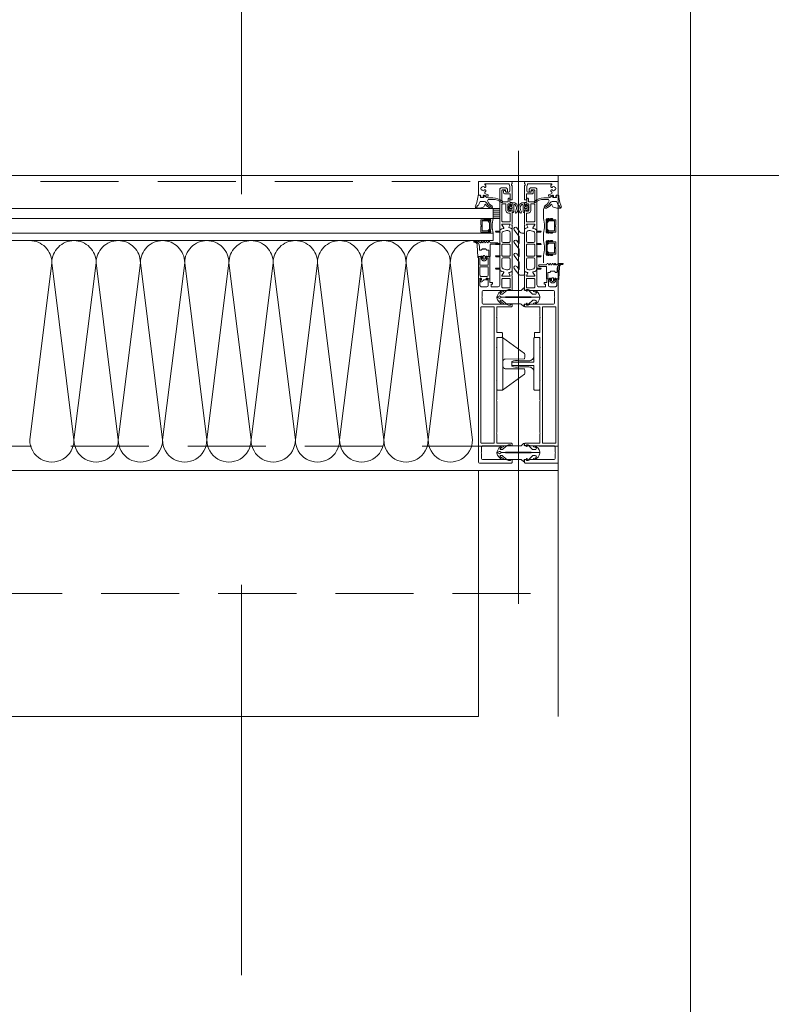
# Model space of a CAD drawing. Header units: millimetres. Extents: x 213386 to 459888, y 74252 to 208052.
# Tile 148 of 256: x 373596 to 374207, y 168498 to 169299. Entities that reach past the tile are written whole.
import ezdxf

# ---------------------------------------------------------------- set-up
doc = ezdxf.new("R2010")
doc.units = ezdxf.units.MM
for name, pattern in [('ACAD_ISO12W100', [22, 12, -3, 0.5, -3, 0.5, -3]), ('CK_Čerchovaná 50', [6, 3, -1.5, 0, -1.5]), ('DASHDOT', [25.4, 12.7, -6.35, 0, -6.35]), ('ČERCHOVANÁ', [25.4, 12.7, -6.35, 0, -6.35]), ('ČÁRKOVANÁ', [19.05, 12.7, -6.35])]:
    doc.linetypes.add(name, pattern=pattern)
for name, color, linetype, lineweight in [('FASÁDA DETAILNÍ', 255, 'Continuous', 0), ('NAD', 255, 'ACAD_ISO12W100', 0), ('NOVA', 255, 'Continuous', 0), ('OSY', 255, 'Continuous', 0), ('TENKA', 255, 'Continuous', 0)]:
    doc.layers.add(name, color=color, linetype=linetype, lineweight=lineweight)

# ---------------------------------------------------------------- blocks, each defined once
blk = doc.blocks.new('244748_a')
blk.add_lwpolyline([(8.32, -1.69, 0.082248), (6.34, -0.9, -1.09695), (6.94, -0.1, -0.315353), (11.26, -5.15, -0.480529), (10.87, -5.64), (4.27, -5.64), (4.08, -5.45), (-16.53, -5.45), (-16.72, -5.64), (-20.43, -5.64, 0.574019), (-21.93, -4.78), (-22.99, -5.4, 0.524827), (-22.99, -5.9), (-21.93, -6.52, 0.574021), (-20.43, -5.66), (-16.72, -5.66), (-16.53, -5.85), (4.08, -5.85), (4.27, -5.66), (10.87, -5.66, -0.480529), (11.26, -6.15, -0.326229), (6.88, -11.09, -1.09695), (6.28, -10.3, 0.081457), (8.32, -9.61, 0.599203), (7.48, -8.05), (5.52, -8.05, 0.198965), (5.17, -8.2), (2.22, -11.15), (0.93, -12.01, -0.738038), (0.51, -11.62), (0.87, -11, 1), (0.35, -10.7), (0, -11.3), (-0.98, -11.3, 0.619205), (-1.45, -12.06), (-1.28, -12.43, -0.808139), (-2.04, -13.04), (-3.63, -11.44, 0.198906), (-4.34, -11.15), (-14.99, -11.15, -0.198936), (-16.76, -10.42), (-18.98, -8.2, 0.198942), (-19.33, -8.05), (-20.67, -8.05, 0.500217), (-21.09, -8.73, 0.122037), (-18.5, -10.27, -1.093735), (-19.1, -11.07, -0.240768), (-23.7, -6.07, -0.106226), (-23.7, -5.23, -0.256232), (-19, -0.13, -1.093735), (-18.4, -0.92, 0.116856), (-21.09, -2.57, 0.500217), (-20.67, -3.25), (-19.33, -3.25, 0.198942), (-18.98, -3.1), (-16.75, -0.88, -0.198936), (-14.99, -0.15), (-4.34, -0.15, 0.198907), (-3.63, 0.14), (-2.04, 1.74, -0.808139), (-1.28, 1.13), (-1.45, 0.76, 0.619205), (-0.98, 0), (0, 0), (0.35, -0.6, 1), (0.87, -0.3), (0.51, 0.32, -0.738038), (0.93, 0.71), (2.22, -0.15), (5.17, -3.1, 0.198965), (5.52, -3.25), (7.48, -3.25, 0.599203)], format="xyb", close=True)
blk = doc.blocks.new('236134_0100_s_v')
for points in [[(22.8, -23), (22.8, -5), (42, -5, 0.414214), (43, -4), (43, -1, 0.414214), (42, 0), (1, 0, 0.414214), (0, -1), (0, -4, 0.414214), (1, -5), (20.2, -5), (20.2, -23)], [(15, -5, -0.414214), (19, -9), (19, -16.57, 0.165764), (19.53, -23), (23.47, -23, 0.165764), (24, -16.57), (24, -9, -0.414214), (28, -5)]]:
    blk.add_lwpolyline(points, format="xyb")
blk = doc.blocks.new('236134_0200_s_v')
for points in [[(19.58, 5, -0.41166), (17.58, 6.98), (17.45, 22.25, 0.344217), (17.07, 22.73), (16, 23), (14, 23, 0.240828), (13.19, 22.59), (0.19, 4.59)], [(23.42, 5, 0.41166), (25.42, 6.98), (25.55, 22.25, -0.344217), (25.93, 22.73), (27, 23), (29, 23, -0.240828), (29.81, 22.59), (42.81, 4.59)]]:
    blk.add_lwpolyline(points, format="xyb")
blk.add_lwpolyline([(42, 5), (1, 5, 0.414214), (0, 4), (0, 1, 0.414214), (1, 0), (42, 0, 0.414214), (43, 1), (43, 4, 0.414214)], format="xyb", close=True)
blk = doc.blocks.new('284336')
for points in [[(-0.7, -9.6), (-10, -9.6, 0.414511), (-10.51, -10.11), (-10.51, -15.51, -1), (-11.69, -15.51), (-11.69, -9.6), (-12.69, -8.95, -0.668884), (-12.6, -8.23), (-11.99, -8.01, 0.766384), (-11.99, -7.21), (-12.6, -6.99, -0.76831), (-12.6, -6.23), (-11.99, -6.01, 0.766384), (-11.99, -5.21), (-12.6, -4.99, -0.76831), (-12.6, -4.23), (-11.99, -4.01, 0.766384), (-11.99, -3.21), (-12.6, -2.99, -0.877523), (-12.5, -2.22), (-12.1, -2.22, 0.698129), (-11.83, -1.5, -0.220231), (-12.89, 0.78), (-12.89, 3.45, -0.157143), (-12.82, 3.68), (-12.69, 3.42, -0.067482), (-12.48, 2.53, 0.393136), (-8.66, -1.02), (-6.1, -1.02, -0.414214), (-5.61, -1.51), (-5.61, -2.22, -0.267949), (-5.85, -2.65), (-6.35, -2.93, 0.267949), (-6.61, -3.38), (-6.61, -5.84, 0.267949), (-6.35, -6.29), (-5.85, -6.57, -0.267949), (-5.61, -7), (-5.61, -8.11, 0.414215), (-5.1, -8.62), (-0.41, -8.62), (-0.41, -9.31, -0.414212), (-0.7, -9.6)], [(-0.41, 0), (-0.41, -2, 0.990243), (-0.4, -3.02), (0.9, -3.02, 0.414214), (1.21, -2.71), (1.21, -2.61, -0.668123), (1.71, -2.4), (2.75, -3.45, -0.199004), (2.89, -3.79), (2.89, -5.43, -0.199038), (2.75, -5.77), (1.71, -6.82, -0.668191), (1.21, -6.61), (1.21, -6.51, 0.414214), (0.9, -6.2), (-0.4, -6.2, 0.990269), (-0.41, -7.22), (-0.41, -8.6), (-5.1, -8.6, -0.414215), (-5.59, -8.11), (-5.59, -7, 0.267949), (-5.84, -6.56), (-6.34, -6.27, -0.267949), (-6.59, -5.84), (-6.59, -3.38, -0.267949), (-6.34, -2.95), (-5.84, -2.66, 0.267949), (-5.59, -2.22), (-5.59, -1.51, 0.414214), (-6.1, -1), (-8.66, -1, -0.393156), (-12.46, 2.53, 0.067572), (-12.67, 3.43), (-12.8, 3.7, -0.637545), (-12.12, 3.53), (-11.92, 2.53, 0.344315), (-10.06, 0.91), (0, 0.38, -0.406913), (0.39, 0), (-0.41, 0)], [(1.7, -4.31, 0.414235), (1.2, -3.81), (-0.7, -3.81, 0.414214), (-1.2, -4.31), (-1.2, -4.91, 0.414214), (-0.7, -5.41), (1.2, -5.41, 0.414235), (1.7, -4.91), (1.7, -4.31)]]:
    blk.add_lwpolyline(points, format="xyb", close=True)
blk = doc.blocks.new('nesystémový nástavec 18')
for p, q in [((-18, 6.8), (-18, 8.8)), ((-17.5, 9.3), (-15.36, 9.3)), ((-15.36, 9.3), (0, 9.3)), ((0, 9.3), (0, 7.8)), ((-18, 0.5), (-18, 1.8)), ((-17, 6.3), (-17.5, 6.3)), ((-17.5, 2.3), (-17, 2.3)), ((-1.8, 0), (-17.5, 0)), ((-11, 8), (-17, 8)), ((-17, 8), (-17, 6.3)), ((-17, 2.3), (-17, 1.3)), ((-17, 1.3), (-11, 1.3)), ((-11, 1.3), (-11, 8)), ((-2.8, 8), (-9.7, 8)), ((-9.7, 1.3), (-9.7, 8)), ((-9.7, 1.3), (-2.8, 1.3)), ((-1.8, 2.3), (-1.8, 7)), ((0, 0), (-1.8, 0)), ((-0.5, 7.3), (-0.5, 6.8)), ((-0.4, 2.23), (-0.5, 2.04)), ((-0.5, 2.04), (-0.5, 2)), ((0, 6.3), (0.55, 6.3)), ((1.2, 2.44), (0, 2.44)), ((0, 1.5), (0, 0)), ((0.55, 6.3), (0.95, 5.9)), ((0.95, 5.9), (0.95, 4.8)), ((0.95, 4.8), (0.95, 4.14)), ((0.95, 4.14), (1.2, 4.14)), ((1.2, 1.85), (1.2, 2.44)), ((1.4, 3.94), (1.4, 3.84)), ((1.6, 3.64), (1.6, 3.64)), ((1.8, 1.37), (1.7, 1.35)), ((2.25, 1.63), (1.8, 1.37)), ((2.4, 2.84), (2.4, 1.89))]:
    blk.add_line(p, q)
for centre, radius, start, end in [((-17.5, 8.8), 0.5, 90, 180), ((-15.36, 9.8), 0.5, 270, 270.08399), ((-17.5, 6.8), 0.5, 180.0012, 269.9988), ((-17.5, 1.8), 0.5, 89.99896, 180.00017), ((-17.5, 0.5), 0.5, 180, 270.00001), ((-2.8, 7), 1, 0, 90), ((-2.8, 2.3), 1, 270, 0), ((0, 7.3), 0.5, 89.99553, 180.00709), ((0, 6.8), 0.5, 179.9949, 270.00597), ((0, 2), 0.5, 179.97164, 270.03273), ((0, 1.94), 0.5, 89.99745, 144.0007), ((0.75, 4.8), 0.2, 359.96561, 0.03439), ((1.2, 3.94), 0.2, 359.97072, 90.02491), ((1.7, 1.85), 0.5, 179.99915, 269.99998), ((1.6, 3.84), 0.2, 179.97371, 270.03503), ((1.6, 2.84), 0.8, 0.00648, 89.99188), ((2.1, 1.89), 0.3, 299.98153, 0.0183)]:
    blk.add_arc(centre, radius, start, end)
blk = doc.blocks.new('433270')
blk.add_lwpolyline([(1, 0, 0.414364), (0, -1), (0, -1.4, 0.255924), (0.23, -1.83, -0.547723), (0.23, -3.17, 0.255924), (0, -3.6), (0, -14.6, 0.414214), (0.3, -14.9), (1.2, -14.9, 0.414214), (1.7, -14.4), (1.7, -10.3, -0.414214), (2, -10), (6, -10, 0.414248), (7, -9), (7, -7.7, 0.414179), (6.5, -7.2), (5.7, -7.2, 0.414232), (5.4, -7.5), (5.4, -8.2, -0.414198), (5.1, -8.5), (2.8, -8.5, -0.414204), (1.8, -7.5), (1.8, -4.49, -0.147432), (1.97, -3.94, 0.147461), (2.4, -2.5), (2.4, -2.3, -0.414214), (2.9, -1.8), (21.87, -1.8, -0.668178), (22.22, -2.65), (22.16, -2.72, 1), (21.59, -3.29), (21.52, -3.35, 0.198912), (21.38, -3.71), (21.38, -4.05, 0.414214), (22.08, -4.75), (22.38, -4.75, 0.576988), (22.64, -4.3, -0.311246), (24.56, -4.3, 0.576988), (24.82, -4.75), (25.3, -4.75, -0.260065), (25.3, -6.65), (24.82, -6.65, 0.576988), (24.56, -7.1, -0.311246), (22.64, -7.1, 0.576988), (22.38, -6.65), (22.08, -6.65, 0.414214), (21.38, -7.35), (21.38, -7.61, 0.267949), (21.63, -8.04), (21.89, -8.2, -0.637047), (21.73, -10), (19.83, -10.7, 0.315299), (19.5, -11.17), (19.5, -11.49, 0.520567), (20.17, -11.96), (22.83, -10.99, -0.520567), (23.5, -11.46), (23.5, -12.5, 0.414062), (24, -13), (25, -13, 0.414186), (25.5, -12.5), (25.5, -11.5, -0.414182), (26, -11), (27, -11, 0.414214), (27.5, -10.5), (27.5, -0.5, 0.414214), (27, 0), (1, 0)], format="xyb", close=True)
blk = doc.blocks.new('284325')
for points in [[(0.84, -5.23, -0.560316), (0.94, -4.73), (1.94, -4.36, 0.3153), (2.14, -4.08), (2.14, -1.89, 0.451558), (1.8, -1.59), (0.9, -1.7, -0.399586), (0.57, -1.46), (0.3, -0.07, -0.415977), (0.53, 0.29, 0.024107), (6.15, 1.24, 0.076636), (8.99, 2.34, -0.577615), (10.79, 1.3), (10.02, 1.37, 0.283171), (9.08, 0.9, -0.168429), (7.07, -0.74), (5.9, -1.16, 0.315302), (5.24, -2.1), (5.24, -4.21, 0.269719), (6.76, -6.82, -0.194797), (10.18, -11.53, -0.342663), (9.17, -11.17, 0.119207), (5.43, -7.59, 0.578571), (3.63, -8.62), (3.63, -11.77, 0.176415), (6.16, -18.72, -1), (5.24, -19.49, -0.176415), (2.43, -11.77), (2.43, -8.89, 0.208286), (0.84, -5.23)], [(8.95, -6.65), (10.32, -8.78, -0.134555), (10.79, -10.63, -0.339795), (10.19, -11.53, 0.194788), (6.76, -6.81, -0.269736), (5.25, -4.21), (5.25, -2.1, -0.315302), (5.9, -1.17), (7.07, -0.74, 0.168429), (9.09, 0.89, -0.283167), (10.01, 1.36), (10.79, 1.29), (10.79, -0.74, -0.070852), (10.71, -1.3), (9.95, -3.93, -0.241839), (9.08, -4.83), (7.93, -5.22, 0.836024), (8.08, -6.19), (8.11, -6.19, -0.255349), (8.95, -6.65)]]:
    blk.add_lwpolyline(points, format="xyb", close=True)
blk = doc.blocks.new('*U4004')
for points in [[(0, 0, 0.414243), (0.1, 0.1), (0, 0.9, -1.0001), (0.2, 0.9), (0.1, 0.1, 0.414228), (0.2, 0, 0.414228)], [(0.2, 0, 0.414243), (0.3, 0.1), (0.2, 0.9, -1.0001), (0.4, 0.9), (0.3, 0.1, 0.414228), (0.4, 0, 0.414228)], [(0.4, 0, 0.414243), (0.5, 0.1), (0.4, 0.9, -1.0001), (0.6, 0.9), (0.5, 0.1, 0.414228), (0.6, 0, 0.414228)], [(0.6, 0, 0.414243), (0.7, 0.1), (0.6, 0.9, -1.0001), (0.8, 0.9), (0.7, 0.1, 0.414228), (0.8, 0, 0.414228)], [(0.8, 0, 0.414243), (0.9, 0.1), (0.8, 0.9, -1.0001), (1, 0.9), (0.9, 0.1, 0.414228), (1, 0, 0.414228)], [(1, 0, 0.414243), (1.1, 0.1), (1, 0.9, -1.0001), (1.2, 0.9), (1.1, 0.1, 0.414228), (1.2, 0, 0.414228)], [(1.2, 0, 0.414243), (1.3, 0.1), (1.2, 0.9, -1.0001), (1.4, 0.9), (1.3, 0.1, 0.414228), (1.4, 0, 0.414228)], [(1.4, 0, 0.414243), (1.5, 0.1), (1.4, 0.9, -1.0001), (1.6, 0.9), (1.5, 0.1, 0.414228), (1.6, 0, 0.414228)], [(1.6, 0, 0.414243), (1.7, 0.1), (1.6, 0.9, -1.0001), (1.8, 0.9), (1.7, 0.1, 0.414228), (1.8, 0, 0.414228)], [(1.8, 0, 0.414243), (1.9, 0.1), (1.8001, 0.9, -1.0001), (2, 0.9), (1.9001, 0.1, 0.414228), (2, 0, 0.414228)]]:
    blk.add_lwpolyline(points, format="xyb")
blk = doc.blocks.new('288126')
for points in [[(-16.5, 0), (16.5, 0)], [(-21.36, -6.34), (-17.8, -3.69)], [(-14.71, -4.5), (-19.87, -8.34)], [(-17, -2.08), (-17, -0.5)], [(-8.83, -4.3), (-14.11, -4.3)], [(-10.96, -6.34), (-8.71, -4.66)], [(-4.31, -4.5), (-9.47, -8.34)], [(1.81, -4.3), (-3.71, -4.3)], [(-0.35, -6.36), (1.93, -4.66)], [(6.33, -4.5), (1.14, -8.37)], [(12.21, -4.3), (6.93, -4.3)], [(10.05, -6.36), (12.33, -4.66)], [(16.6, -4.6), (11.54, -8.37)], [(17, -0.5), (17, -3.8)]]:
    blk.add_lwpolyline(points)
for centre, radius, start, end in [((16.5, -0.5), 0.5, 0, 90), ((-20.61, -7.34), 1.25, 126.70591, 306.70591), ((-16.5, -0.5), 0.5, 90, 180), ((-10.21, -7.34), 1.25, 126.70591, 306.70591), ((0.4, -7.37), 1.25, 126.70591, 306.70591), ((10.8, -7.37), 1.25, 126.70591, 306.70591), ((16, -3.8), 1, 306.70591, 0)]:
    blk.add_arc(centre, radius, start, end)
at = {"extrusion": (0, 0, -1)}
for centre, radius, start, end in [((19, -2.08), 2, 180, 233.29409), ((14.11, -5.3), 1, 53.29409, 90), ((8.83, -4.5), 0.2, 90, 233.29409), ((3.71, -5.3), 1, 53.29409, 90), ((-1.81, -4.5), 0.2, 90, 233.29409), ((-6.93, -5.3), 1, 53.29409, 90), ((-12.21, -4.5), 0.2, 90, 233.29409)]:
    blk.add_arc(centre, radius, start, end, dxfattribs=at)
blk = doc.blocks.new('246426')
for points in [[(-1.84, 0.64), (-2.86, -0.38, 0.198926), (-3.15, -1.09), (-3.15, -2.31, 0.198926), (-2.86, -3.02), (-1.84, -4.04, 0.637051), (-1.5, -3.92), (-1.45, -3.4), (-0.3, -3.4, -0.41484), (0, -3.7), (0, -5.19, 0.414232), (0.5, -5.69), (2.14, -5.69, 0.071862), (2.2, -5.68, 0.157876), (3.73, -4.64, 0.360336), (3.48, 2.39, 0.964062), (2.54, 1.48, -0.403385), (2.25, -4.34, -0.190964), (2.11, -4.39), (1.7, -4.39, -0.414214), (1.2, -3.89), (1.2, 1.31, 0.414201), (0.2, 2.31), (0, 2.31), (0, 0.3, -0.414214), (-0.3, 0), (-1.45, 0), (-1.5, 0.52, 0.637051), (-1.84, 0.64)], [(-2.25, -1.4, -0.414214), (-1.85, -1), (-0.4, -1, -0.414214), (0, -1.4), (0, -2, -0.414214), (-0.4, -2.4), (-1.85, -2.4, -0.414214), (-2.25, -2), (-2.25, -1.4)]]:
    blk.add_lwpolyline(points, format="xyb", close=True)

msp = doc.modelspace()

# ---------------------------------------------------------------- hatches: boundary and pattern name
at = {"layer": 'FASÁDA DETAILNÍ'}
h = msp.add_hatch(dxfattribs=at)
h.set_pattern_fill('ANSI31', color=256, scale=0.5, angle=495)
h.set_pattern_definition([(180, (363666.717, 101406.7975), (-7e-16, -1.5875), [])])
h.paths.add_polyline_path([(373981.138, 169137.154), (373986.638, 169137.154), (373986.638, 169145.154), (373981.138, 169145.154)])

# ---------------------------------------------------------------- linework, layer by layer
for p, q in [((374001.638, 169192.1), (374001.638, 168823.863)), ((373036.638, 169172.154), (374034.138, 169172.154)), ((373572.138, 169145.154), (373981.138, 169145.154)), ((373981.138, 169145.154), (373981.138, 169137.154)), ((374022.138, 169137.154), (374022.138, 169145.154)), ((373981.138, 169137.154), (373572.138, 169137.154)), ((373572.138, 169125.154), (373981.138, 169125.154)), ((373981.138, 169119.154), (373981.138, 169125.154)), ((374022.138, 169119.154), (374022.138, 169125.154)), ((373981.138, 169119.154), (373572.138, 169119.154)), ((374022.138, 169101.154), (374022.138, 169107.154)), ((374034.138, 168938.154), (374033.138, 168938.154)), ((373276.638, 168932.154), (374034.138, 168932.154))]:
    msp.add_line(p, q, dxfattribs=at)
at = {"layer": 'FASÁDA DETAILNÍ', "linetype": 'ČÁRKOVANÁ', "ltscale": 5}
for p, q in [((373041.638, 169167.154), (374034.138, 169167.154)), ((373256.638, 168952.154), (374034.138, 168952.154)), ((373376.638, 168832.154), (374034.138, 168832.154))]:
    msp.add_line(p, q, dxfattribs=at)
at = {"layer": 'FASÁDA DETAILNÍ'}
for points in [[(373996.638, 169132.654), (373996.638, 169143.654, 0.4144257), (373996.138, 169144.154), (373995.645, 169144.154), (373995.645, 169143.154), (373994.145, 169143.154, -0.4142136), (373993.145, 169144.154), (373993.145, 169145.654, -0.3999851), (373993.145, 169146.654), (373993.145, 169148.154, -0.4142136), (373994.145, 169149.154), (373995.638, 169149.154), (373995.638, 169148.154), (373996.138, 169148.154, 0.4144559), (373996.638, 169148.655), (373996.637, 169149.955, 0.4139712), (373996.337, 169150.254), (373995.138, 169150.254, -0.4142136), (373994.838, 169150.554), (373994.838, 169153.554), (373993.838, 169153.554, 0.4142136), (373993.338, 169153.054), (373993.338, 169151.154, -0.4142136), (373992.838, 169150.654), (373989.338, 169150.654, -0.4142056), (373988.338, 169151.654), (373988.338, 169159.954, -0.4142063), (373988.838, 169160.454), (373990.738, 169160.454, -0.414219), (373991.238, 169159.954), (373991.238, 169159.154, 0.4142136), (373991.738, 169158.654), (373992.238, 169158.654, 0.4142136), (373992.738, 169159.154), (373992.738, 169160.954, 0.4142136), (373991.738, 169161.954), (373987.638, 169161.954, 0.4142136), (373986.638, 169160.954), (373986.638, 169132.654), (373986.638, 169128.554, 0.5773503), (373987.238, 169128.208), (373988.101, 169128.706), (373989.593, 169129.134, 0.4887011), (373989.77, 169129.573), (373988.338, 169132.039), (373988.338, 169132.459, -0.4325656), (373988.538, 169132.654), (373994.843, 169132.654, -0.5483974), (373995.028, 169132.373), (373993.96, 169129.989, 0.4253361), (373994.068, 169129.722), (373996.091, 169128.905, 0.5315625), (373996.641, 169129.276), (373996.641, 169131.34, 0.2313061), (373996.525, 169131.577, -0.3061853), (373996.421, 169131.897), (373996.638, 169132.654)], [(374006.638, 169132.654), (374006.638, 169143.654, -0.4144257), (374007.138, 169144.154), (374007.632, 169144.154), (374007.632, 169143.154), (374009.132, 169143.154, 0.4142136), (374010.132, 169144.154), (374010.132, 169145.654, 0.3999851), (374010.132, 169146.654), (374010.132, 169148.154, 0.4142136), (374009.132, 169149.154), (374007.638, 169149.154), (374007.638, 169148.154), (374007.138, 169148.154, -0.4144559), (374006.638, 169148.655), (374006.639, 169149.955, -0.4139712), (374006.939, 169150.254), (374008.138, 169150.254, 0.4142136), (374008.438, 169150.554), (374008.438, 169153.554), (374009.438, 169153.554, -0.4142136), (374009.938, 169153.054), (374009.938, 169151.154, 0.4142136), (374010.438, 169150.654), (374013.938, 169150.654, 0.4142056), (374014.938, 169151.654), (374014.938, 169159.954, 0.4142063), (374014.438, 169160.454), (374012.538, 169160.454, 0.414219), (374012.038, 169159.954), (374012.038, 169159.154, -0.4142136), (374011.538, 169158.654), (374011.038, 169158.654, -0.4142136), (374010.538, 169159.154), (374010.538, 169160.954, -0.4142136), (374011.538, 169161.954), (374015.638, 169161.954, -0.4142136), (374016.638, 169160.954), (374016.638, 169132.654), (374016.639, 169128.554, -0.5773503), (374016.039, 169128.208), (374015.175, 169128.706), (374013.683, 169129.134, -0.4887011), (374013.507, 169129.573), (374014.938, 169132.039), (374014.938, 169132.459, 0.4325656), (374014.738, 169132.654), (374008.433, 169132.654, 0.5483974), (374008.248, 169132.373), (374009.316, 169129.989, -0.4253361), (374009.209, 169129.722), (374007.185, 169128.905, -0.5315625), (374006.636, 169129.276), (374006.636, 169131.34, -0.2313061), (374006.751, 169131.577, 0.3061853), (374006.856, 169131.897), (374006.638, 169132.654)], [(373988.338, 169134.854), (373988.338, 169148.554, -0.4142136), (373988.838, 169149.054), (373991.045, 169149.054, -0.4142136), (373991.545, 169148.554), (373991.545, 169143.584, 0.4111388), (373993.545, 169141.554), (373994.538, 169141.554, -0.4142136), (373995.038, 169141.054), (373995.038, 169134.854, -0.4142136), (373994.538, 169134.354), (373988.838, 169134.354, -0.4142136), (373988.338, 169134.854)], [(374014.938, 169134.854), (374014.938, 169148.554, 0.4142136), (374014.438, 169149.054), (374012.232, 169149.054, 0.4142136), (374011.732, 169148.554), (374011.732, 169143.584, -0.4111388), (374009.732, 169141.554), (374008.738, 169141.554, 0.4142136), (374008.238, 169141.054), (374008.238, 169134.854, 0.4142136), (374008.738, 169134.354), (374014.438, 169134.354, 0.4142136), (374014.938, 169134.854)], [(373996.638, 169094.493), (373996.639, 169106.404), (373996.638, 169128.315, 0.3058367), (373996.325, 169128.779), (373994.038, 169129.702, -0.4253361), (373993.93, 169129.969), (373994.647, 169131.588, 0.5437525), (373993.963, 169132.644), (373989.058, 169132.644, 0.5781822), (373988.539, 169131.743), (373989.801, 169129.551, -0.4885049), (373989.624, 169129.112), (373988.109, 169128.678), (373986.789, 169127.915, 0.2824777), (373986.639, 169127.639), (373986.639, 169127.194, -1.4470094), (373986.507, 169126.844), (373983.539, 169126.844, 1), (373983.539, 169126.044), (373986.507, 169126.044, -1.4470094), (373986.639, 169125.694), (373986.639, 169117.154, -1.4470094), (373986.507, 169116.804), (373983.539, 169116.804, 1), (373983.539, 169116.004), (373986.507, 169116.004, -1.4470094), (373986.639, 169115.654), (373986.639, 169107.154, -1.4470094), (373986.507, 169106.804), (373983.539, 169106.804, 1), (373983.539, 169106.004), (373986.507, 169106.004, -1.4470094), (373986.639, 169105.654), (373986.639, 169097.114, -1.4470094), (373986.507, 169096.764), (373983.539, 169096.764, 1), (373983.539, 169095.964), (373986.507, 169095.964, -1.4470094), (373986.639, 169095.614), (373986.639, 169095.169, 0.2824777), (373986.789, 169094.893), (373988.109, 169094.131), (373989.624, 169093.696, -0.4885049), (373989.801, 169093.257), (373988.539, 169091.066, 0.5781822), (373989.058, 169090.164), (373993.963, 169090.164, 0.5437525), (373994.647, 169091.221), (373993.93, 169092.839, -0.4253361), (373994.038, 169093.107), (373996.325, 169094.03, 0.3058367), (373996.638, 169094.493)], [(373995.039, 169125.605), (373995.039, 169118.704, -0.4142178), (373994.039, 169117.704), (373989.239, 169117.704, -0.4142178), (373988.239, 169118.704), (373988.239, 169125.067, -0.305619), (373989.176, 169126.457), (373991.101, 169127.235, -0.1764286), (373993.153, 169127.307), (373994.003, 169127.031, -0.3249157), (373995.039, 169125.605)], [(374006.638, 169094.493), (374006.637, 169106.404), (374006.638, 169128.315, -0.3058367), (374006.951, 169128.779), (374009.238, 169129.702, 0.4253361), (374009.346, 169129.969), (374008.629, 169131.588, -0.5437525), (374009.314, 169132.644), (374014.218, 169132.644, -0.5781822), (374014.737, 169131.743), (374013.476, 169129.551, 0.4885049), (374013.653, 169129.112), (374015.167, 169128.678), (374016.488, 169127.915, -0.2824777), (374016.637, 169127.639), (374016.637, 169127.194, 1.4470094), (374016.77, 169126.844), (374019.737, 169126.844, -1), (374019.737, 169126.044), (374016.77, 169126.044, 1.4470094), (374016.637, 169125.694), (374016.637, 169117.154, 1.4470094), (374016.77, 169116.804), (374019.737, 169116.804, -1), (374019.737, 169116.004), (374016.77, 169116.004, 1.4470094), (374016.637, 169115.654), (374016.637, 169107.154, 1.4470094), (374016.77, 169106.804), (374019.737, 169106.804, -1), (374019.737, 169106.004), (374016.77, 169106.004, 1.4470094), (374016.637, 169105.654), (374016.637, 169097.114, 1.4470094), (374016.77, 169096.764), (374019.737, 169096.764, -1), (374019.737, 169095.964), (374016.77, 169095.964, 1.4470094), (374016.637, 169095.614), (374016.637, 169095.169, -0.2824777), (374016.488, 169094.893), (374015.167, 169094.131), (374013.653, 169093.696, 0.4885049), (374013.476, 169093.257), (374014.737, 169091.066, -0.5781822), (374014.218, 169090.164), (374009.314, 169090.164, -0.5437525), (374008.629, 169091.221), (374009.346, 169092.839, 0.4253361), (374009.238, 169093.107), (374006.951, 169094.03, -0.3058367), (374006.638, 169094.493)], [(374008.237, 169125.605), (374008.237, 169118.704, 0.4142178), (374009.237, 169117.704), (374014.038, 169117.704, 0.4142178), (374015.038, 169118.704), (374015.038, 169125.067, 0.305619), (374014.1, 169126.457), (374012.176, 169127.235, 0.1764286), (374010.124, 169127.307), (374009.274, 169127.031, 0.3249157), (374008.237, 169125.605)], [(373995.039, 169115.404), (373995.039, 169107.404, -0.4142136), (373994.039, 169106.404), (373989.239, 169106.404, -0.4142136), (373988.239, 169107.404), (373988.239, 169115.404, -0.4142136), (373989.239, 169116.404), (373994.039, 169116.404, -0.4142136), (373995.039, 169115.404)], [(374008.237, 169115.404), (374008.237, 169107.404, 0.4142136), (374009.237, 169106.404), (374014.038, 169106.404, 0.4142136), (374015.038, 169107.404), (374015.038, 169115.404, 0.4142136), (374014.038, 169116.404), (374009.237, 169116.404, 0.4142136), (374008.237, 169115.404)], [(373995.039, 169104.104), (373995.039, 169097.204, -0.3249157), (373994.003, 169095.778), (373993.153, 169095.501, -0.1764286), (373991.101, 169095.573), (373989.176, 169096.352, -0.305619), (373988.239, 169097.742), (373988.239, 169104.104, -0.4142178), (373989.239, 169105.104), (373994.039, 169105.104, -0.4142178), (373995.039, 169104.104)], [(374008.237, 169104.104), (374008.237, 169097.204, 0.3249157), (374009.274, 169095.778), (374010.124, 169095.501, 0.1764286), (374012.176, 169095.573), (374014.1, 169096.352, 0.305619), (374015.038, 169097.742), (374015.038, 169104.104, 0.4142178), (374014.038, 169105.104), (374009.237, 169105.104, 0.4142178), (374008.237, 169104.104)], [(373969.138, 168939.154), (373969.138, 169087.654, -0.4142136), (373969.638, 169088.154), (373970.938, 169088.154, -0.4142197), (373971.438, 169087.654), (373971.438, 169087.154), (373970.438, 169087.154), (373970.438, 169082.654, 0.4142136), (373971.438, 169081.654), (373976.138, 169081.654, 0.4142136), (373977.138, 169082.654), (373977.138, 169087.154), (373975.438, 169087.154), (373975.438, 169087.654, -0.4142012), (373975.938, 169088.154), (373977.938, 169088.154, -0.4142136), (373978.438, 169087.654), (373978.438, 169085.511, 0.4142136), (373978.938, 169085.011), (373980.738, 169085.011), (373980.738, 169083.76), (373979.538, 169083.76), (373979.538, 169081.954, 0.4142136), (373979.838, 169081.654), (373985.137, 169081.654, 0.4141667), (373986.637, 169083.154), (373986.638, 169090.152), (373986.638, 169094.252, -0.5773503), (373987.238, 169094.599), (373988.101, 169094.1), (373989.593, 169093.672, -0.4887011), (373989.77, 169093.233), (373988.338, 169090.768), (373988.338, 169090.347, 0.4325656), (373988.538, 169090.152), (373994.843, 169090.152, 0.5483974), (373995.028, 169090.434), (373993.96, 169092.818, -0.4253361), (373994.068, 169093.085), (373996.091, 169093.901, -0.5315629), (373996.641, 169093.53), (373996.641, 169091.466, -0.2313061), (373996.525, 169091.229, 0.3061853), (373996.421, 169090.91), (373996.638, 169090.152), (373996.638, 169079.649, -0.4142136), (373995.638, 169078.649), (373995.138, 169078.649), (373995.138, 169079.449), (373993.638, 169079.449), (373992.494, 169078.788, -0.1316504), (373991.994, 169078.654), (373973.63, 169078.654, 0.4142136), (373972.13, 169077.154), (373972.13, 169073.654, 0.3999851), (373972.13, 169072.654), (373972.13, 169068.954, 0.4142136), (373973.63, 169067.454), (373991.994, 169067.454, -0.1316504), (373992.494, 169067.32), (373993.638, 169066.66), (373995.138, 169066.66), (373995.138, 169067.46), (373995.638, 169067.46, -0.4142136), (373996.638, 169066.46), (373996.638, 169065.954, -0.4142136), (373996.138, 169065.454), (373984.538, 169065.454, 0.4142136), (373984.038, 169064.954), (373984.038, 169057.554, 0.3999851), (373984.038, 169056.554), (373984.038, 169044.954, 0.4142136), (373984.538, 169044.454), (373988.138, 169044.454, -0.4142136), (373988.638, 169043.954), (373988.638, 169040.954, -0.4142136), (373988.138, 169040.454), (373984.538, 169040.454, 0.4142136), (373984.038, 169039.954), (373984.038, 169032.654, 0.38324), (373984.038, 169031.654), (373984.038, 169006.154, 0.38324), (373984.038, 169005.154), (373984.038, 168989.654, 0.38324), (373984.038, 168988.654), (373984.038, 168963.154, 0.38324), (373984.038, 168962.154), (373984.038, 168954.854, 0.4142136), (373984.538, 168954.354), (373996.138, 168954.354, -0.4142136), (373996.638, 168953.854), (373996.638, 168953.354, -0.4142136), (373995.638, 168952.354), (373995.138, 168952.354), (373995.138, 168953.154), (373993.638, 168953.154), (373992.485, 168952.488, -0.1169365), (373991.985, 168952.354), (373973.13, 168952.354, 0.4142315), (373971.63, 168950.854), (373971.63, 168947.144, 0.3999851), (373971.63, 168946.144), (373971.63, 168942.654, 0.4142315), (373973.13, 168941.154), (373991.985, 168941.154, -0.1169365), (373992.485, 168941.02), (373993.638, 168940.354), (373995.138, 168940.354), (373995.138, 168941.154), (373995.638, 168941.154, -0.4142136), (373996.638, 168940.154), (373996.638, 168939.154, -0.4142136), (373995.638, 168938.154), (373970.138, 168938.154, -0.4142135), (373969.138, 168939.154)], [(373994.538, 169080.854, 0.4142136), (373995.038, 169081.354), (373995.038, 169087.854, 0.4142136), (373994.538, 169088.354), (373988.838, 169088.354, 0.4142136), (373988.338, 169087.854), (373988.338, 169081.354, 0.4142136), (373988.838, 169080.854), (373994.538, 169080.854)], [(374034.138, 168939.154), (374034.138, 169087.654, 0.4142136), (374033.638, 169088.154), (374032.338, 169088.154, 0.4142197), (374031.838, 169087.654), (374031.838, 169087.154), (374032.838, 169087.154), (374032.838, 169082.654, -0.4142136), (374031.838, 169081.654), (374027.138, 169081.654, -0.4142136), (374026.138, 169082.654), (374026.138, 169087.154), (374027.838, 169087.154), (374027.838, 169087.654, 0.4142012), (374027.338, 169088.154), (374025.338, 169088.154, 0.4142136), (374024.838, 169087.654), (374024.838, 169085.511, -0.4142136), (374024.338, 169085.011), (374022.538, 169085.011), (374022.538, 169083.76), (374023.738, 169083.76), (374023.738, 169081.954, -0.4142136), (374023.438, 169081.654), (374018.139, 169081.654, -0.4141667), (374016.639, 169083.154), (374016.638, 169090.152), (374016.639, 169094.252, 0.5773503), (374016.039, 169094.599), (374015.175, 169094.1), (374013.683, 169093.672, 0.4887011), (374013.507, 169093.233), (374014.938, 169090.768), (374014.938, 169090.347, -0.4325656), (374014.738, 169090.152), (374008.433, 169090.152, -0.5483974), (374008.248, 169090.434), (374009.316, 169092.818, 0.4253361), (374009.209, 169093.085), (374007.185, 169093.901, 0.5315629), (374006.636, 169093.53), (374006.636, 169091.466, 0.2313061), (374006.751, 169091.229, -0.3061853), (374006.856, 169090.91), (374006.638, 169090.152), (374006.638, 169079.649, 0.4142136), (374007.638, 169078.649), (374008.138, 169078.649), (374008.138, 169079.449), (374009.638, 169079.449), (374010.782, 169078.788, 0.1316504), (374011.282, 169078.654), (374029.647, 169078.654, -0.4142136), (374031.147, 169077.154), (374031.147, 169073.654, -0.3999851), (374031.147, 169072.654), (374031.147, 169068.954, -0.4142136), (374029.647, 169067.454), (374011.282, 169067.454, 0.1316504), (374010.782, 169067.32), (374009.638, 169066.66), (374008.138, 169066.66), (374008.138, 169067.46), (374007.638, 169067.46, 0.4142136), (374006.638, 169066.46), (374006.638, 169065.954, 0.4142136), (374007.138, 169065.454), (374018.738, 169065.454, -0.4142136), (374019.238, 169064.954), (374019.238, 169057.554, -0.3999851), (374019.238, 169056.554), (374019.238, 169044.954, -0.4142136), (374018.738, 169044.454), (374015.138, 169044.454, 0.4142136), (374014.638, 169043.954), (374014.638, 169040.954, 0.4142136), (374015.138, 169040.454), (374018.738, 169040.454, -0.4142136), (374019.238, 169039.954), (374019.238, 169032.654, -0.38324), (374019.238, 169031.654), (374019.238, 169006.154, -0.38324), (374019.238, 169005.154), (374019.238, 168989.654, -0.38324), (374019.238, 168988.654), (374019.238, 168963.154, -0.38324), (374019.238, 168962.154), (374019.238, 168954.854, -0.4142136), (374018.738, 168954.354), (374007.138, 168954.354, 0.4142136), (374006.638, 168953.854), (374006.638, 168953.354, 0.4142136), (374007.638, 168952.354), (374008.138, 168952.354), (374008.138, 168953.154), (374009.638, 168953.154), (374010.792, 168952.488, 0.1169365), (374011.292, 168952.354), (374030.147, 168952.354, -0.4142315), (374031.647, 168950.854), (374031.647, 168947.144, -0.3999851), (374031.647, 168946.144), (374031.647, 168942.654, -0.4142315), (374030.147, 168941.154), (374011.292, 168941.154, 0.1169365), (374010.792, 168941.02), (374009.638, 168940.354), (374008.138, 168940.354), (374008.138, 168941.154), (374007.638, 168941.154, 0.4142136), (374006.638, 168940.154), (374006.638, 168939.154, 0.4142136), (374007.638, 168938.154), (374033.138, 168938.154, 0.4142135), (374034.138, 168939.154)], [(374008.739, 169080.854, -0.4142136), (374008.239, 169081.354), (374008.239, 169087.854, -0.4142136), (374008.739, 169088.354), (374014.439, 169088.354, -0.4142136), (374014.939, 169087.854), (374014.939, 169081.354, -0.4142136), (374014.439, 169080.854), (374008.739, 169080.854)], [(373971.238, 169064.954), (373971.238, 168954.854, 0.4142136), (373971.738, 168954.354), (373981.438, 168954.354, 0.4142136), (373981.938, 168954.854), (373981.938, 169064.954, 0.4142136), (373981.438, 169065.454), (373971.738, 169065.454, 0.4142136), (373971.238, 169064.954)], [(374032.038, 169064.954), (374032.038, 168954.854, -0.4142136), (374031.538, 168954.354), (374021.838, 168954.354, -0.4142136), (374021.338, 168954.854), (374021.338, 169064.954, -0.4142136), (374021.838, 169065.454), (374031.538, 169065.454, -0.4142136), (374032.038, 169064.954)]]:
    msp.add_lwpolyline(points, format="xyb", close=True, dxfattribs=at)
for points in [[(373981.138, 169145.154), (373986.638, 169145.154), (373986.638, 169137.154), (373981.138, 169137.154)], [(373971.138, 169126.154), (373977.138, 169126.154), (373979.138, 169128.154), (373979.138, 169134.154), (373977.138, 169136.154), (373971.138, 169136.154), (373971.138, 169131.654), (373971.638, 169131.654), (373971.638, 169130.654), (373971.138, 169130.654)], [(374032.138, 169126.154), (374026.138, 169126.154), (374024.138, 169128.154), (374024.138, 169134.154), (374026.138, 169136.154), (374032.138, 169136.154), (374032.138, 169131.654), (374031.638, 169131.654), (374031.638, 169130.654), (374032.138, 169130.654)], [(373972.138, 169135.154), (373972.138, 169127.154), (373976.724, 169127.154), (373978.138, 169128.569), (373978.138, 169133.602), (373976.724, 169135.154)], [(374031.138, 169135.154), (374031.138, 169127.154), (374026.553, 169127.154), (374025.138, 169128.569), (374025.138, 169133.602), (374026.553, 169135.154)], [(374032.138, 169108.154), (374026.138, 169108.154), (374024.138, 169110.154), (374024.138, 169116.154), (374026.138, 169118.154), (374032.138, 169118.154), (374032.138, 169113.654), (374031.638, 169113.654), (374031.638, 169112.654), (374032.138, 169112.654)], [(374031.138, 169117.154), (374031.138, 169109.154), (374026.553, 169109.154), (374025.138, 169110.569), (374025.138, 169115.602), (374026.553, 169117.154)]]:
    msp.add_lwpolyline(points, close=True, dxfattribs=at)
at = {"layer": 'FASÁDA DETAILNÍ', "ltscale": 5}
msp.add_lwpolyline([(373969.138, 145732.154), (373969.138, 145932.154), (373476.638, 145932.154), (373476.638, 168732.154), (373969.14, 168732.154), (373969.14, 168932.154)], dxfattribs=at)
at = {"layer": 'FASÁDA DETAILNÍ'}
for centre, radius, start, end in [((373973.275, 169136.654), 0.596, 303.03656, 56.96344), ((373973.568, 169136.654), 0.596, 303.03656, 56.96344), ((373973.86, 169136.654), 0.596, 303.03656, 56.96344), ((373974.153, 169136.654), 0.596, 303.03656, 56.96344), ((373974.445, 169136.654), 0.596, 303.03656, 56.96344), ((373974.738, 169136.654), 0.596, 303.03656, 56.96344), ((373975.03, 169136.654), 0.596, 303.03656, 56.96344), ((373975.323, 169136.654), 0.596, 303.03656, 56.96344), ((373975.615, 169136.654), 0.596, 303.03656, 56.96344), ((373975.908, 169136.654), 0.596, 303.03656, 56.96344), ((373976.2, 169136.654), 0.596, 303.03656, 56.96344), ((373976.493, 169136.654), 0.596, 303.03656, 56.96344), ((373976.785, 169136.654), 0.596, 303.03656, 56.96344), ((373976.798, 169136.517), 0.879, 313.994908, 46.496438), ((373976.708, 169136.368), 1.263, 321.965628, 38.499565), ((373976.547, 169136.23), 1.712, 327.294949, 32.685651), ((373976.303, 169136.085), 2.248, 331.527342, 28.402815), ((373975.954, 169135.917), 2.897, 335.306674, 25.295152), ((373975.588, 169135.803), 3.546, 337.293824, 22.409048), ((374003.03, 169131.154), 22.699, 164.672775, 195.327225), ((374000.247, 169131.154), 22.699, 344.672775, 15.327225), ((374027.689, 169135.803), 3.546, 157.590952, 202.706176), ((374027.322, 169135.917), 2.897, 154.704848, 204.693326), ((374026.973, 169136.085), 2.248, 151.597185, 208.472658), ((374026.729, 169136.23), 1.712, 147.314349, 212.705051), ((374026.569, 169136.368), 1.263, 141.500435, 218.034372), ((374026.479, 169136.517), 0.879, 133.503562, 226.005092), ((374026.491, 169136.654), 0.596, 123.03656, 236.96344), ((374026.784, 169136.654), 0.596, 123.03656, 236.96344), ((374027.076, 169136.654), 0.596, 123.03656, 236.96344), ((374027.369, 169136.654), 0.596, 123.03656, 236.96344), ((374027.661, 169136.654), 0.596, 123.03656, 236.96344), ((374027.954, 169136.654), 0.596, 123.03656, 236.96344), ((374028.246, 169136.654), 0.596, 123.03656, 236.96344), ((374028.539, 169136.654), 0.596, 123.03656, 236.96344), ((374028.831, 169136.654), 0.596, 123.03656, 236.96344), ((374029.124, 169136.654), 0.596, 123.03656, 236.96344), ((374029.416, 169136.654), 0.596, 123.03656, 236.96344), ((374029.709, 169136.654), 0.596, 123.03656, 236.96344), ((374030.001, 169136.654), 0.596, 123.03656, 236.96344), ((373976.303, 169126.224), 2.248, 331.597185, 28.472658), ((373975.954, 169126.392), 2.897, 334.704848, 24.693326), ((373975.588, 169126.506), 3.546, 337.590952, 22.706176), ((374027.689, 169126.506), 3.546, 157.293824, 202.409048), ((374027.322, 169126.392), 2.897, 155.306674, 205.295152), ((374026.973, 169126.224), 2.248, 151.527342, 208.402815), ((373973.275, 169125.654), 0.596, 303.03656, 56.96344), ((373973.568, 169125.654), 0.596, 303.03656, 56.96344), ((373973.86, 169125.654), 0.596, 303.03656, 56.96344), ((373974.153, 169125.654), 0.596, 303.03656, 56.96344), ((373974.445, 169125.654), 0.596, 303.03656, 56.96344), ((373974.738, 169125.654), 0.596, 303.03656, 56.96344), ((373975.03, 169125.654), 0.596, 303.03656, 56.96344), ((373975.323, 169125.654), 0.596, 303.03656, 56.96344), ((373975.615, 169125.654), 0.596, 303.03656, 56.96344), ((373975.908, 169125.654), 0.596, 303.03656, 56.96344), ((373976.2, 169125.654), 0.596, 303.03656, 56.96344), ((373976.493, 169125.654), 0.596, 303.03656, 56.96344), ((373976.785, 169125.654), 0.596, 303.03656, 56.96344), ((373976.798, 169125.792), 0.879, 313.503562, 46.005092), ((373976.708, 169125.94), 1.263, 321.500435, 38.034372), ((373976.547, 169126.079), 1.712, 327.314349, 32.705051), ((374026.729, 169126.079), 1.712, 147.294949, 212.685651), ((374026.569, 169125.94), 1.263, 141.965628, 218.499565), ((374026.479, 169125.792), 0.879, 133.994908, 226.496438), ((374026.491, 169125.654), 0.596, 123.03656, 236.96344), ((374026.784, 169125.654), 0.596, 123.03656, 236.96344), ((374027.076, 169125.654), 0.596, 123.03656, 236.96344), ((374027.369, 169125.654), 0.596, 123.03656, 236.96344), ((374027.661, 169125.654), 0.596, 123.03656, 236.96344), ((374027.954, 169125.654), 0.596, 123.03656, 236.96344), ((374028.246, 169125.654), 0.596, 123.03656, 236.96344), ((374028.539, 169125.654), 0.596, 123.03656, 236.96344), ((374028.831, 169125.654), 0.596, 123.03656, 236.96344), ((374029.124, 169125.654), 0.596, 123.03656, 236.96344), ((374029.416, 169125.654), 0.596, 123.03656, 236.96344), ((374029.709, 169125.654), 0.596, 123.03656, 236.96344), ((374030.001, 169125.654), 0.596, 123.03656, 236.96344), ((374000.247, 169113.154), 22.699, 344.672775, 15.327225), ((374027.689, 169117.803), 3.546, 157.590952, 202.706176), ((374027.322, 169117.917), 2.897, 154.704848, 204.693326), ((374026.973, 169118.085), 2.248, 151.597185, 208.472658), ((374026.729, 169118.23), 1.712, 147.314349, 212.705051), ((374026.569, 169118.368), 1.263, 141.500435, 218.034372), ((374026.479, 169118.517), 0.879, 133.503562, 226.005092), ((374026.491, 169118.654), 0.596, 123.03656, 236.96344), ((374026.784, 169118.654), 0.596, 123.03656, 236.96344), ((374027.076, 169118.654), 0.596, 123.03656, 236.96344), ((374027.369, 169118.654), 0.596, 123.03656, 236.96344), ((374027.661, 169118.654), 0.596, 123.03656, 236.96344), ((374027.954, 169118.654), 0.596, 123.03656, 236.96344), ((374028.246, 169118.654), 0.596, 123.03656, 236.96344), ((374028.539, 169118.654), 0.596, 123.03656, 236.96344), ((374028.831, 169118.654), 0.596, 123.03656, 236.96344), ((374029.124, 169118.654), 0.596, 123.03656, 236.96344), ((374029.416, 169118.654), 0.596, 123.03656, 236.96344), ((374029.709, 169118.654), 0.596, 123.03656, 236.96344), ((374030.001, 169118.654), 0.596, 123.03656, 236.96344), ((374027.689, 169108.506), 3.546, 157.293824, 202.409048), ((374027.322, 169108.392), 2.897, 155.306674, 205.295152), ((374026.973, 169108.224), 2.248, 151.527342, 208.402815), ((374026.729, 169108.079), 1.712, 147.294949, 212.685651), ((374026.569, 169107.94), 1.263, 141.965628, 218.499565), ((374026.479, 169107.792), 0.879, 133.994908, 226.496438), ((374026.491, 169107.654), 0.596, 123.03656, 236.96344), ((374026.784, 169107.654), 0.596, 123.03656, 236.96344), ((374027.076, 169107.654), 0.596, 123.03656, 236.96344), ((374027.369, 169107.654), 0.596, 123.03656, 236.96344), ((374027.661, 169107.654), 0.596, 123.03656, 236.96344), ((374027.954, 169107.654), 0.596, 123.03656, 236.96344), ((374028.246, 169107.654), 0.596, 123.03656, 236.96344), ((374028.539, 169107.654), 0.596, 123.03656, 236.96344), ((374028.831, 169107.654), 0.596, 123.03656, 236.96344), ((374029.124, 169107.654), 0.596, 123.03656, 236.96344), ((374029.416, 169107.654), 0.596, 123.03656, 236.96344), ((374029.709, 169107.654), 0.596, 123.03656, 236.96344), ((374030.001, 169107.654), 0.596, 123.03656, 236.96344)]:
    msp.add_arc(centre, radius, start, end, dxfattribs=at)
at = {"layer": 'NAD', "linetype": 'DASHDOT', "ltscale": 20}
msp.add_lwpolyline([(374034.138, 169172.154), (399616.638, 169172.154), (399616.638, 145492.154), (374034.138, 145492.154)], dxfattribs=at)
at = {"layer": 'NOVA', "linetype": 'CK_Čerchovaná 50', "ltscale": 50}
msp.add_line((373476.638, 168732.154), (373969.14, 168732.154), dxfattribs=at)
at = {"layer": 'OSY', "linetype": 'ČERCHOVANÁ', "ltscale": 25}
msp.add_line((373776.638, 170109.563), (373776.638, 145530.044), dxfattribs=at)
at = {"layer": 'TENKA'}
msp.add_line((374141.638, 167232.154), (374141.638, 171512.465), dxfattribs=at)
at = {"layer": 'TENKA', "ltscale": 5}
msp.add_line((374034.138, 169172.154), (374034.138, 168732.154), dxfattribs=at)

# ---------------------------------------------------------------- block references
at = {"layer": 'FASÁDA DETAILNÍ', "xscale": -1}
msp.add_blockref('433270', (373996.638, 169167.154), dxfattribs=at)
at = {"layer": 'FASÁDA DETAILNÍ'}
msp.add_blockref('433270', (374006.638, 169167.154), dxfattribs=at)
at = {"layer": 'FASÁDA DETAILNÍ', "xscale": -1}
for name, p, rotation in [('284325', (373969.138, 169156.294), 90), ('246426', (373996.643, 169144.154), 180), ('284336', (373969.138, 169105.744), 90), ('244748_a', (374007.86, 169067.494), 180), ('244748_a', (374007.86, 168941.194), 180)]:
    msp.add_blockref(name, p, dxfattribs=dict(at, rotation=rotation))
at = {"layer": 'FASÁDA DETAILNÍ'}
for name, p, rotation in [('284325', (374034.138, 169156.294), 270), ('246426', (374006.634, 169144.154), 180), ('288126', (374006.637, 169108.164), 270), ('nesystémový nástavec 18', (373969.138, 169088.154), 270), ('284336', (374034.138, 169087.744), 270), ('236134_0200_s_v', (373984.038, 169040.454), 270), ('236134_0100_s_v', (374019.238, 169040.454), 270)]:
    msp.add_blockref(name, p, dxfattribs=dict(at, rotation=rotation))
at = {"layer": 'FASÁDA DETAILNÍ', "xscale": 179.9999932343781, "yscale": 179.9999932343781, "zscale": 179.9999932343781, "rotation": 180}
msp.add_blockref('*U4004', (373964.311, 169119.154), dxfattribs=at)

doc.saveas('drawing.dxf')
